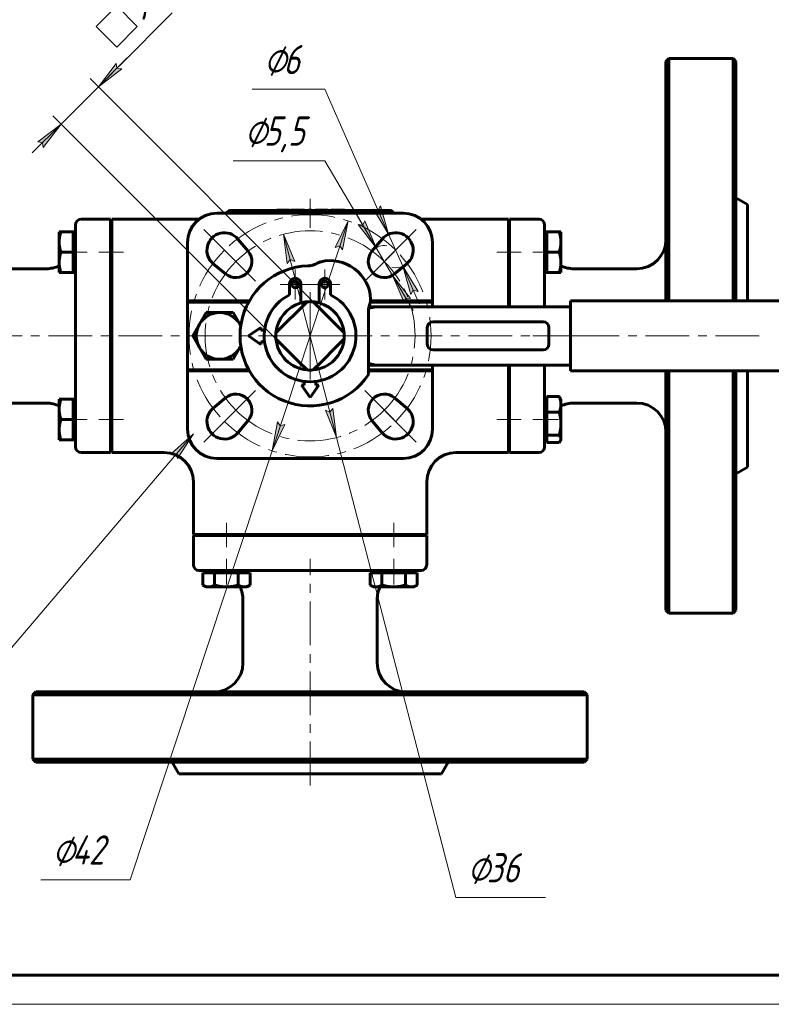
# Model space of a CAD drawing. Header units: millimetres. Extents: x 0 to 605, y 0 to 420.
# Tile 2 of 5: x 106 to 235, y 0 to 169. Entities that reach past the tile are written whole.
import ezdxf

# ---------------------------------------------------------------- set-up
doc = ezdxf.new("R2010")
doc.units = ezdxf.units.MM
for name, pattern in [('K5LT_AXLED', [12, 7.5, -1.5, 1.5, -1.5]), ('K5LT_BASIC', [0]), ('K5LT_THIN', [0])]:
    doc.linetypes.add(name, pattern=pattern)
doc.layers.add('Системный слой', color=7, linetype='Continuous')
doc.layers.add('Системный слой (1)', color=7, linetype='Continuous', true_color=0x6c6c6c)
doc.styles.add('KDIMTEXTSTYLE', font='txt', dxfattribs={"width": 0.96, "oblique": 15, "height": 5})
doc.styles.add('KTEXTSTYLE', font='txt', dxfattribs={"width": 0.96, "height": 5})
doc.dimstyles.new('KDIMSTYLE (1.00)', dxfattribs={"dimtxt": 5, "dimasz": 1, "dimexe": 2, "dimexo": 0, "dimgap": 1, "dimtad": 1, "dimtxsty": 'KDIMTEXTSTYLE', "dimsah": 1, "dimcen": 0, "dimdle": 1, "dimadec": 0, "dimazin": 0, "dimtfac": 0.667, "dimtmove": 0, "dimatfit": 3, "dimfxl": 1, "dimtvp": 1, "dimtolj": 1, "dimtzin": 0, "dimarcsym": 0})

# ---------------------------------------------------------------- blocks, each defined once
blk = doc.blocks.new('U20')
at = {"layer": 'Системный слой (1)', "color": 143, "linetype": 'K5LT_BASIC', "lineweight": 60, "true_color": 0x33acca}
for p, q in [((196.13, 119.51), (196.13, 129.51)), ((196.13, 99.51), (196.13, 109.51))]:
    blk.add_line(p, q, dxfattribs=at)
blk = doc.blocks.new('U21')
at = {"layer": 'Системный слой (1)', "color": 143, "linetype": 'K5LT_BASIC', "lineweight": 60, "true_color": 0x33acca}
for p, q in [((176.93, 120.51), (176.93, 120.31)), ((176.93, 108.71), (176.93, 108.51))]:
    blk.add_line(p, q, dxfattribs=at)
blk = doc.blocks.new('U22')
at = {"layer": 'Системный слой (1)', "color": 143, "linetype": 'K5LT_BASIC', "lineweight": 60, "true_color": 0x33acca}
for p, q in [((217.43, 120.51), (217.43, 162.01)), ((217.43, 67.01), (217.43, 108.51))]:
    blk.add_line(p, q, dxfattribs=at)
blk = doc.blocks.new('U23')
at = {"layer": 'Системный слой (1)', "color": 143, "linetype": 'K5LT_BASIC', "lineweight": 60, "true_color": 0x33acca}
for p, q in [((216.93, 161.51), (216.93, 120.51)), ((216.93, 108.51), (216.93, 67.51))]:
    blk.add_line(p, q, dxfattribs=at)
blk = doc.blocks.new('U24')
at = {"layer": 'Системный слой (1)', "color": 143, "linetype": 'K5LT_BASIC', "lineweight": 60, "true_color": 0x33acca}
for p, q in [((189.93, 129.51), (189.93, 119.51)), ((189.93, 109.51), (189.93, 99.51))]:
    blk.add_line(p, q, dxfattribs=at)
blk = doc.blocks.new('U25')
at = {"layer": 'Системный слой (1)', "color": 143, "linetype": 'K5LT_BASIC', "lineweight": 60, "true_color": 0x33acca}
for p, q in [((228.43, 162.01), (228.43, 120.51)), ((228.43, 108.51), (228.43, 67.01))]:
    blk.add_line(p, q, dxfattribs=at)
blk = doc.blocks.new('U26')
at = {"layer": 'Системный слой (1)', "color": 143, "linetype": 'K5LT_BASIC', "lineweight": 60, "true_color": 0x33acca}
for p, q in [((228.93, 120.51), (228.93, 161.51)), ((228.93, 67.51), (228.93, 108.51))]:
    blk.add_line(p, q, dxfattribs=at)
blk = doc.blocks.new('U27')
at = {"layer": 'Системный слой (1)', "color": 143, "linetype": 'K5LT_BASIC', "lineweight": 60, "true_color": 0x33acca}
for p, q in [((134.93, 120.31), (134.93, 120.51)), ((134.93, 108.51), (134.93, 108.71))]:
    blk.add_line(p, q, dxfattribs=at)
blk = doc.blocks.new('U28')
at = {"layer": 'Системный слой (1)', "color": 143, "linetype": 'K5LT_BASIC', "lineweight": 60, "true_color": 0x33acca}
for p, q in [((190.13, 129.51), (190.13, 119.51)), ((190.13, 109.51), (190.13, 99.51))]:
    blk.add_line(p, q, dxfattribs=at)
blk = doc.blocks.new('U29')
at = {"layer": 'Системный слой (1)', "color": 143, "linetype": 'K5LT_BASIC', "lineweight": 60, "true_color": 0x33acca}
for p, q in [((176.93, 120.31), (176.93, 119.51)), ((176.93, 109.51), (176.93, 108.71))]:
    blk.add_line(p, q, dxfattribs=at)
blk = doc.blocks.new('U30')
at = {"layer": 'Системный слой (1)', "color": 143, "linetype": 'K5LT_BASIC', "lineweight": 60, "true_color": 0x33acca}
for p, q in [((230.93, 137.01), (230.93, 120.51)), ((230.93, 108.51), (230.93, 92.01))]:
    blk.add_line(p, q, dxfattribs=at)
blk = doc.blocks.new('U31')
at = {"layer": 'Системный слой (1)', "color": 143, "linetype": 'K5LT_BASIC', "lineweight": 60, "true_color": 0x33acca}
for p, q in [((198.62, 96.21), (198.7, 96.31)), ((198.7, 96.31), (198.77, 96.4)), ((198.77, 96.4), (198.82, 96.49)), ((198.82, 96.49), (198.88, 96.61)), ((198.88, 96.61), (198.92, 96.73)), ((198.92, 96.73), (198.93, 96.85))]:
    blk.add_line(p, q, dxfattribs=at)
blk = doc.blocks.new('U32')
at = {"layer": 'Системный слой (1)', "color": 143, "linetype": 'K5LT_BASIC', "lineweight": 60, "true_color": 0x33acca}
for start, end in [(25.1441, 30), (330, 334.8559)]:
    blk.add_arc((140.43, 114.51), 4, start, end, dxfattribs=at)
blk = doc.blocks.new('U33')
at = {"layer": 'Системный слой (1)', "color": 30, "linetype": 'K5LT_AXLED', "lineweight": 18, "true_color": 0xff8000}
for q in [(153.39, 125.86), (150.83, 123.3), (155.95, 123.3), (153.39, 120.74)]:
    blk.add_line((153.39, 123.3), q, dxfattribs=at)
blk = doc.blocks.new('U34')
at = {"layer": 'Системный слой (1)', "color": 30, "linetype": 'K5LT_AXLED', "lineweight": 18, "true_color": 0xff8000}
for q in [(155.93, 122.37), (148.07, 114.51), (163.79, 114.51), (155.93, 106.64)]:
    blk.add_line((155.93, 114.51), q, dxfattribs=at)
blk = doc.blocks.new('U35')
at = {"layer": 'Системный слой (1)', "color": 30, "linetype": 'K5LT_AXLED', "lineweight": 18, "true_color": 0xff8000}
for q in [(158.48, 125.86), (155.92, 123.3), (161.04, 123.3), (158.48, 120.74)]:
    blk.add_line((158.48, 123.3), q, dxfattribs=at)
blk = doc.blocks.new('U36')
at = {"layer": 'Системный слой (1)', "color": 30, "linetype": 'K5LT_AXLED', "lineweight": 18, "true_color": 0xff8000}
for p, q in [((141.26, 129.18), (137.72, 132.71)), ((170.6, 129.18), (174.14, 132.71)), ((144.79, 125.64), (141.26, 129.18)), ((167.07, 125.64), (170.6, 129.18)), ((144.79, 103.37), (141.26, 99.83)), ((167.07, 103.37), (170.6, 99.83)), ((141.26, 99.83), (137.72, 96.3)), ((170.6, 99.83), (174.14, 96.3))]:
    blk.add_line(p, q, dxfattribs=at)
for start, end in [(45, 135), (135, 225), (315, 45), (225, 315)]:
    blk.add_arc((155.93, 114.51), 20.75, start, end, dxfattribs=at)
blk = doc.blocks.new('U37')
at = {"layer": 'Системный слой (1)', "color": 30, "linetype": 'K5LT_AXLED', "lineweight": 18, "true_color": 0xff8000}
for p, q in [((143.2, 127.23), (139.84, 130.59)), ((168.66, 127.23), (172.02, 130.59)), ((146.56, 123.87), (143.2, 127.23)), ((165.3, 123.87), (168.66, 127.23)), ((146.56, 105.14), (143.2, 101.78)), ((165.3, 105.14), (168.66, 101.78)), ((143.2, 101.78), (139.84, 98.42)), ((168.66, 101.78), (172.02, 98.42))]:
    blk.add_line(p, q, dxfattribs=at)
for start, end in [(45, 135), (135, 225), (315, 45), (225, 315)]:
    blk.add_arc((155.93, 114.51), 18, start, end, dxfattribs=at)
blk = doc.blocks.new('D9')
at = {"layer": 'Системный слой (1)'}
for points in [[(119.64, 157.16), (123.64, 160.23), (122.82, 160.34), (122.71, 161.16)], [(110.2, 146.8), (113.27, 150.8), (109.27, 147.73), (110.09, 147.62)]]:
    blk.add_hatch(color=7, dxfattribs=at).paths.add_polyline_path(points)
at = {"layer": 'Системный слой (1)', "color": 7, "linetype": 'K5LT_THIN', "lineweight": 18, "true_color": 0xffffff}
for p, q in [((122.71, 161.16), (119.64, 157.16)), ((119.64, 157.16), (123.17, 160.7)), ((122.82, 160.34), (122.71, 161.16)), ((123.64, 160.23), (122.82, 160.34)), ((159.11, 117.69), (118.22, 158.58)), ((119.64, 157.16), (123.64, 160.23)), ((113.27, 150.8), (119.64, 157.16)), ((151.44, 112.63), (111.86, 152.21)), ((113.27, 150.8), (108.32, 145.85)), ((113.27, 150.8), (109.27, 147.73)), ((110.2, 146.8), (113.27, 150.8)), ((109.27, 147.73), (110.09, 147.62)), ((110.09, 147.62), (110.2, 146.8))]:
    blk.add_line(p, q, dxfattribs=at)
blk.add_wipeout([(123.91, 162.85), (118.69, 168.07), (124.72, 174.1), (129.94, 168.88)]).dxf.layer = 'Системный слой (1)'
for p, q in [((119.25, 167.5), (122.79, 171.04)), ((122.79, 171.04), (126.32, 167.5)), ((123.2, 160.73), (132.31, 169.84)), ((122.79, 163.97), (119.25, 167.5)), ((126.32, 167.5), (122.79, 163.97)), ((119.64, 157.16), (124.59, 162.11))]:
    blk.add_line(p, q, dxfattribs=at)
at = {"layer": 'Системный слой (1)', "color": 7, "insert": (123.29, 171.55), "char_height": 5, "attachment_point": 1, "rotation": 45, "style": 'KTEXTSTYLE'}
blk.add_mtext('\\fArial|b0|c204|p34;\\H5.0;\\W1.000;\\Q15;\\fGOST Type AU|b0|i0|c204|p34;\\Q15;\\W0.960;9', dxfattribs=at)
blk = doc.blocks.new('KDIMARROW_01')
at = {"layer": 'Системный слой'}
blk.add_hatch(color=0, dxfattribs=at).paths.add_polyline_path([(-5, -0.66), (0, 0), (-5, 0.66), (-4.5, 0)])
at = {"layer": 'Системный слой', "color": 0, "linetype": 'K5LT_THIN', "lineweight": 18}
for p, q in [((-4.5, 0), (-5, 0.66)), ((-5, 0.66), (0, 0)), ((0, 0), (-5, -0.66)), ((-5, -0.66), (-4.5, 0))]:
    blk.add_line(p, q, dxfattribs=at)
at = {"layer": 'Системный слой (1)', "color": 0, "linetype": 'K5LT_THIN', "lineweight": 18}
blk.add_line((155.93, 114.51), (154.93, 114.51), dxfattribs=at)
blk = doc.blocks.new('D10')
at = {"layer": 'Системный слой (1)'}
for points in [[(167.26, 129.6), (165.29, 134.24), (164.97, 133.48), (164.15, 133.58)], [(173.16, 120.89), (170.05, 124.86), (172.03, 120.22), (172.34, 120.99)]]:
    blk.add_hatch(color=7, dxfattribs=at).paths.add_polyline_path(points)
at = {"layer": 'Системный слой (1)', "color": 7, "linetype": 'K5LT_THIN', "lineweight": 18, "true_color": 0xffffff}
for p, q in [((158.47, 144.51), (142.73, 144.51)), ((167.26, 129.6), (158.47, 144.51)), ((167.26, 129.6), (163.71, 135.63)), ((164.97, 133.48), (164.15, 133.58)), ((164.15, 133.58), (167.26, 129.6)), ((165.29, 134.24), (164.97, 133.48)), ((167.26, 129.6), (165.29, 134.24)), ((170.05, 124.86), (167.26, 129.6)), ((170.05, 124.86), (172.03, 120.22)), ((173.16, 120.89), (170.05, 124.86)), ((170.05, 124.86), (173.61, 118.83)), ((172.03, 120.22), (172.34, 120.99)), ((172.34, 120.99), (173.16, 120.89))]:
    blk.add_line(p, q, dxfattribs=at)
blk.add_arc((168.66, 127.23), 2.75, 80.5563, 140.2159, dxfattribs=at)
blk.add_wipeout([(144.73, 145.51), (144.73, 152.89), (156, 152.89), (156, 145.51)]).dxf.layer = 'Системный слой (1)'
at = {"layer": 'Системный слой (1)', "color": 7, "char_height": 5, "attachment_point": 1, "style": 'KTEXTSTYLE'}
for s, insert in [('\\fArial|b0|c204|p34;\\H5.0;\\W1.000;\\Q15;\\fGOST Type AU|b0|i0|c204|p34;\\Q15;\\W0.960;⌀', (144.73, 152.1)), ('\\fArial|b0|c204|p34;\\H5.0;\\W1.000;\\Q15;\\fGOST Type AU|b0|i0|c204|p34;\\Q15;\\W0.960;5,5', (148.03, 152.1))]:
    blk.add_mtext(s, dxfattribs=dict(at, insert=insert))
blk = doc.blocks.new('D11')
at = {"layer": 'Системный слой (1)'}
for points in [[(169.39, 131.92), (167.98, 136.77), (167.58, 136.04), (166.78, 136.24)], [(174.43, 122.12), (171.81, 126.43), (173.22, 121.59), (173.62, 122.31)]]:
    blk.add_hatch(color=7, dxfattribs=at).paths.add_polyline_path(points)
at = {"layer": 'Системный слой (1)', "color": 7, "linetype": 'K5LT_THIN', "lineweight": 18, "true_color": 0xffffff}
for p, q in [((158.47, 156.75), (146.03, 156.75)), ((169.39, 131.92), (158.47, 156.75)), ((169.39, 131.92), (166.57, 138.33)), ((167.98, 136.77), (167.58, 136.04)), ((169.39, 131.92), (167.98, 136.77)), ((167.58, 136.04), (166.78, 136.24)), ((166.78, 136.24), (169.39, 131.92)), ((171.81, 126.43), (169.39, 131.92)), ((171.81, 126.43), (173.22, 121.59)), ((174.43, 122.12), (171.81, 126.43)), ((171.81, 126.43), (174.63, 120.02)), ((173.22, 121.59), (173.62, 122.31)), ((173.62, 122.31), (174.43, 122.12))]:
    blk.add_line(p, q, dxfattribs=at)
blk.add_arc((170.6, 129.18), 3, 256.8776, 309.7841, dxfattribs=at)
blk.add_arc((170.6, 129.18), 3, 256.8776, 309.7841, dxfattribs=at)
blk.add_wipeout([(148.03, 157.75), (148.03, 165.14), (156.13, 165.14), (156.13, 157.75)]).dxf.layer = 'Системный слой (1)'
at = {"layer": 'Системный слой (1)', "color": 7, "char_height": 5, "attachment_point": 1, "style": 'KTEXTSTYLE'}
for s, insert in [('\\fArial|b0|c204|p34;\\H5.0;\\W1.000;\\Q15;\\fGOST Type AU|b0|i0|c204|p34;\\Q15;\\W0.960;⌀', (148.03, 164.34)), ('\\fArial|b0|c204|p34;\\H5.0;\\W1.000;\\Q15;\\fGOST Type AU|b0|i0|c204|p34;\\Q15;\\W0.960;6', (151.34, 164.34))]:
    blk.add_mtext(s, dxfattribs=dict(at, insert=insert))
blk = doc.blocks.new('D12')
at = {"layer": 'Системный слой (1)'}
for points in [[(161.5, 129.25), (162.45, 134.21), (160.25, 129.67), (161.03, 129.93)], [(149.41, 94.81), (151.61, 99.35), (150.83, 99.08), (150.36, 99.76)]]:
    blk.add_hatch(color=7, dxfattribs=at).paths.add_polyline_path(points)
at = {"layer": 'Системный слой (1)', "color": 7, "linetype": 'K5LT_THIN', "lineweight": 18, "true_color": 0xffffff}
for p, q in [((162.45, 134.21), (149.41, 94.81)), ((160.25, 129.67), (162.45, 134.21)), ((162.45, 134.21), (161.5, 129.25)), ((161.03, 129.93), (160.25, 129.67)), ((161.5, 129.25), (161.03, 129.93)), ((149.41, 94.81), (150.36, 99.76)), ((150.36, 99.76), (150.83, 99.08)), ((151.61, 99.35), (149.41, 94.81)), ((150.83, 99.08), (151.61, 99.35)), ((149.41, 94.81), (125.12, 21.35)), ((125.12, 21.35), (109.77, 21.35))]:
    blk.add_line(p, q, dxfattribs=at)
blk.add_wipeout([(111.77, 22.35), (111.77, 29.74), (122.66, 29.74), (122.66, 22.35)]).dxf.layer = 'Системный слой (1)'
at = {"layer": 'Системный слой (1)', "color": 7, "char_height": 5, "attachment_point": 1, "style": 'KTEXTSTYLE'}
for s, insert in [('\\fArial|b0|c204|p34;\\H5.0;\\W1.000;\\Q15;\\fGOST Type AU|b0|i0|c204|p34;\\Q15;\\W0.960;⌀', (111.77, 28.94)), ('\\fArial|b0|c204|p34;\\H5.0;\\W1.000;\\Q15;\\fGOST Type AU|b0|i0|c204|p34;\\Q15;\\W0.960;42', (115.08, 28.94))]:
    blk.add_mtext(s, dxfattribs=dict(at, insert=insert))
blk = doc.blocks.new('D13')
at = {"layer": 'Системный слой (1)'}
for points in [[(153.3, 127.25), (151.4, 131.93), (152.02, 126.92), (152.53, 127.57)], [(160.46, 97.08), (159.84, 102.09), (159.32, 101.44), (158.56, 101.76)]]:
    blk.add_hatch(color=7, dxfattribs=at).paths.add_polyline_path(points)
at = {"layer": 'Системный слой (1)', "color": 7, "linetype": 'K5LT_THIN', "lineweight": 18, "true_color": 0xffffff}
for p, q in [((151.4, 131.93), (153.3, 127.25)), ((152.02, 126.92), (151.4, 131.93)), ((151.4, 131.93), (160.46, 97.08)), ((152.53, 127.57), (152.02, 126.92)), ((153.3, 127.25), (152.53, 127.57)), ((160.46, 97.08), (158.56, 101.76)), ((158.56, 101.76), (159.32, 101.44)), ((159.32, 101.44), (159.84, 102.09)), ((159.84, 102.09), (160.46, 97.08)), ((160.46, 97.08), (180.93, 18.3)), ((180.93, 18.3), (196.27, 18.3))]:
    blk.add_line(p, q, dxfattribs=at)
blk.add_wipeout([(182.93, 19.3), (182.93, 26.69), (193.82, 26.69), (193.82, 19.3)]).dxf.layer = 'Системный слой (1)'
at = {"layer": 'Системный слой (1)', "color": 7, "char_height": 5, "attachment_point": 1, "style": 'KTEXTSTYLE'}
for s, insert in [('\\fArial|b0|c204|p34;\\H5.0;\\W1.000;\\Q15;\\fGOST Type AU|b0|i0|c204|p34;\\Q15;\\W0.960;⌀', (182.93, 25.89)), ('\\fArial|b0|c204|p34;\\H5.0;\\W1.000;\\Q15;\\fGOST Type AU|b0|i0|c204|p34;\\Q15;\\W0.960;36', (186.24, 25.89))]:
    blk.add_mtext(s, dxfattribs=dict(at, insert=insert))
blk = doc.blocks.new('U38')
at = {"layer": 'Системный слой (1)'}
blk.add_hatch(color=7, dxfattribs=at).paths.add_polyline_path([(133.19, 93.48), (135.93, 97.71), (132.19, 94.33), (133.01, 94.29)])
at = {"layer": 'Системный слой (1)', "color": 7, "linetype": 'K5LT_THIN', "lineweight": 18, "true_color": 0xffffff}
for p, q in [((90.6, 44.49), (135.93, 97.71)), ((132.19, 94.33), (135.93, 97.71)), ((135.93, 97.71), (133.19, 93.48)), ((133.01, 94.29), (132.19, 94.33)), ((133.19, 93.48), (133.01, 94.29)), ((90.6, 44.49), (40.99, 44.49))]:
    blk.add_line(p, q, dxfattribs=at)
at = {"layer": 'Системный слой (1)', "color": 7, "insert": (42.99, 52.08), "char_height": 5, "attachment_point": 1, "style": 'KTEXTSTYLE'}
blk.add_mtext('\\fArial|b0|c204|p34;\\H5.0;\\W1.000;\\Q15;\\fGOST Type AU|b0|i0|c204|p34;\\Q15;\\W0.960;ISO 5211 F03/F04', dxfattribs=at)
blk = doc.blocks.new('U39')
at = {"color": 143, "linetype": 'K5LT_BASIC', "lineweight": 60, "true_color": 0x33acca}
blk.add_line((589, 5), (20, 5), dxfattribs=at)
at = {"color": 7, "linetype": 'K5LT_THIN', "lineweight": 18, "true_color": 0xffffff}
blk.add_line((594, 0), (0, 0), dxfattribs=at)

msp = doc.modelspace()

# ---------------------------------------------------------------- linework, layer by layer
at = {"layer": 'Системный слой (1)', "color": 143, "linetype": 'K5LT_BASIC', "lineweight": 60, "true_color": 0x33acca}
for p, q in [((216.929, 161.505), (217.429, 162.005)), ((217.429, 162.005), (228.429, 162.005)), ((228.929, 161.505), (228.429, 162.005)), ((230.929, 137.005), (228.929, 138.16)), ((171.929, 135.505), (139.929, 135.505)), ((169.429, 136.005), (142.429, 136.005)), ((150.207, 136.015), (150.207, 136.005)), ((150.207, 136.015), (150.612, 136.015)), ((150.612, 136.015), (150.743, 136.015)), ((150.612, 136.015), (150.612, 136.005)), ((150.743, 136.015), (151.311, 136.015)), ((151.311, 136.015), (151.877, 136.015)), ((151.877, 136.015), (152.008, 136.015)), ((152.008, 136.015), (152.413, 136.015)), ((152.008, 136.015), (152.008, 136.005)), ((152.413, 136.015), (152.413, 136.005)), ((152.618, 136.015), (152.618, 136.005)), ((152.618, 136.015), (153.07, 136.015)), ((153.07, 136.015), (153.07, 136.005)), ((153.07, 136.015), (153.416, 136.015)), ((153.416, 136.015), (154.191, 136.015)), ((154.191, 136.015), (154.977, 136.015)), ((154.977, 136.015), (154.977, 136.005)), ((155.678, 136.015), (155.678, 136.005)), ((155.678, 136.015), (156.167, 136.015)), ((156.167, 136.015), (156.167, 136.005)), ((156.864, 136.015), (157.242, 136.015)), ((156.864, 136.015), (156.864, 136.005)), ((157.242, 136.015), (158.469, 136.015)), ((157.242, 136.015), (157.242, 136.005)), ((158.469, 136.015), (158.469, 136.005)), ((158.469, 136.015), (159.045, 136.015)), ((159.045, 136.015), (159.045, 136.005)), ((159.485, 136.015), (160.102, 136.015)), ((159.485, 136.015), (159.485, 136.005)), ((160.102, 136.015), (160.102, 136.005)), ((160.102, 136.015), (161.194, 136.015)), ((161.194, 136.015), (161.888, 136.015)), ((161.888, 136.015), (161.888, 136.005)), ((115.729, 133.505), (115.729, 129.505)), ((121.729, 134.505), (116.729, 134.505)), ((121.729, 129.505), (121.729, 134.505)), ((136.929, 134.505), (121.929, 134.505)), ((121.929, 134.505), (121.929, 129.505)), ((189.929, 134.505), (174.929, 134.505)), ((189.929, 129.505), (189.929, 134.505)), ((195.129, 134.505), (190.129, 134.505)), ((190.129, 134.505), (190.129, 129.505)), ((196.129, 129.505), (196.129, 133.505)), ((112.929, 130.589), (112.929, 132.339)), ((112.929, 132.339), (113.242, 132.339)), ((115.329, 132.339), (113.242, 132.339)), ((115.329, 132.339), (115.729, 132.339)), ((115.329, 132.339), (115.329, 130.589)), ((196.529, 132.339), (196.129, 132.339)), ((196.529, 132.339), (198.617, 132.339)), ((196.529, 130.589), (196.529, 132.339)), ((198.617, 132.339), (198.929, 132.339)), ((198.929, 132.339), (198.929, 130.589)), ((112.929, 127.089), (112.929, 130.589)), ((115.329, 130.589), (115.329, 128.839)), ((121.729, 130.839), (121.929, 130.839)), ((134.929, 130.505), (134.929, 120.505)), ((143.562, 131.098), (145.314, 128.993)), ((166.544, 128.993), (168.296, 131.098)), ((176.929, 120.505), (176.929, 130.505)), ((190.129, 130.839), (189.929, 130.839)), ((196.529, 128.839), (196.529, 130.589)), ((198.929, 130.589), (198.929, 127.089)), ((115.329, 128.839), (113.242, 128.839)), ((115.329, 128.839), (115.329, 127.089)), ((115.729, 129.505), (115.729, 99.505)), ((121.729, 99.505), (121.729, 129.505)), ((121.929, 99.505), (121.929, 129.505)), ((196.529, 127.089), (196.529, 128.839)), ((196.529, 128.839), (198.617, 128.839)), ((112.929, 125.339), (112.929, 127.089)), ((115.329, 127.089), (115.329, 125.339)), ((121.729, 126.839), (121.929, 126.839)), ((141.441, 125.12), (139.337, 126.873)), ((172.521, 126.873), (170.417, 125.12)), ((190.129, 126.839), (189.929, 126.839)), ((196.529, 125.339), (196.529, 127.089)), ((198.929, 127.089), (198.929, 125.339)), ((110.729, 126.005), (99.929, 126.005)), ((113.242, 125.339), (112.929, 125.339)), ((115.329, 125.339), (113.242, 125.339)), ((115.329, 125.339), (115.729, 125.339)), ((196.529, 125.339), (196.129, 125.339)), ((196.529, 125.339), (198.617, 125.339)), ((198.929, 125.339), (198.617, 125.339)), ((201.129, 126.005), (211.929, 126.005)), ((152.429, 123.469), (152.429, 121.548)), ((153.445, 124.369), (153.329, 124.369)), ((154.345, 120.151), (154.345, 123.469)), ((157.513, 123.469), (157.513, 120.151)), ((158.529, 124.369), (158.413, 124.369)), ((159.429, 121.548), (159.429, 123.469)), ((134.929, 120.505), (135.929, 120.505)), ((134.929, 108.705), (134.929, 120.305)), ((145.424, 120.305), (134.929, 120.305)), ((135.929, 120.505), (145.537, 120.505)), ((155.406, 120.346), (154.052, 118.993)), ((157.806, 118.993), (156.452, 120.346)), ((176.929, 120.305), (166.255, 120.305)), ((166.286, 120.505), (175.929, 120.505)), ((175.929, 120.505), (176.929, 120.505)), ((209.034, 120.505), (200.57, 120.505)), ((200.57, 120.505), (200.57, 119.505)), ((210.034, 120.505), (209.034, 120.505)), ((302.929, 120.505), (210.034, 120.505)), ((136.965, 116.505), (138.12, 118.505)), ((138.12, 118.505), (140.429, 118.505)), ((140.429, 118.505), (142.738, 118.505)), ((142.738, 118.505), (143.893, 116.505)), ((154.052, 118.993), (151.442, 116.382)), ((160.416, 116.382), (157.806, 118.993)), ((165.929, 107.872), (165.929, 118.717)), ((165.978, 119.273), (167.259, 119.505)), ((166.176, 119.505), (167.259, 119.505)), ((200.57, 119.505), (167.259, 119.505)), ((200.57, 109.505), (200.57, 119.505)), ((135.81, 114.505), (136.965, 116.505)), ((143.893, 116.505), (144.053, 116.228)), ((177.013, 116.922), (195.882, 116.922)), ((147.471, 115.967), (145.363, 114.505)), ((147.471, 115.505), (147.471, 115.967)), ((148.129, 115.505), (147.471, 115.505)), ((151.442, 116.382), (150.089, 115.029)), ((161.77, 115.029), (160.416, 116.382)), ((176.013, 113.089), (176.013, 115.922)), ((196.882, 115.922), (196.882, 113.089)), ((136.965, 112.505), (135.81, 114.505)), ((145.363, 114.505), (147.471, 113.016)), ((147.471, 113.016), (147.471, 113.505)), ((147.471, 113.505), (148.129, 113.505)), ((150.089, 113.982), (151.442, 112.629)), ((160.416, 112.629), (161.77, 113.982)), ((138.12, 110.505), (136.965, 112.505)), ((143.893, 112.505), (142.738, 110.505)), ((144.053, 112.783), (143.893, 112.505)), ((151.442, 112.629), (154.052, 110.018)), ((157.806, 110.018), (160.416, 112.629)), ((195.882, 112.089), (177.013, 112.089)), ((140.429, 110.505), (138.12, 110.505)), ((142.738, 110.505), (140.429, 110.505)), ((154.052, 110.018), (155.406, 108.665)), ((156.452, 108.665), (157.806, 110.018)), ((167.259, 109.505), (165.929, 109.759)), ((134.929, 108.705), (145.424, 108.705)), ((135.929, 108.505), (134.929, 108.505)), ((134.929, 108.505), (134.929, 98.505)), ((145.537, 108.505), (135.929, 108.505)), ((165.929, 108.705), (176.929, 108.705)), ((175.929, 108.505), (165.929, 108.505)), ((166.176, 109.505), (167.259, 109.505)), ((167.259, 109.505), (200.57, 109.505)), ((176.929, 108.505), (175.929, 108.505)), ((176.929, 98.505), (176.929, 108.505)), ((200.57, 109.505), (200.57, 108.505)), ((200.57, 108.505), (209.034, 108.505)), ((209.034, 108.505), (210.034, 108.505)), ((210.034, 108.505), (302.929, 108.505)), ((154.929, 106.705), (154.929, 106.047)), ((156.929, 106.047), (156.929, 106.705)), ((154.929, 106.047), (154.468, 106.047)), ((154.468, 106.047), (155.929, 103.939)), ((155.929, 103.939), (157.418, 106.047)), ((157.418, 106.047), (156.929, 106.047)), ((110.729, 103.005), (99.929, 103.005)), ((112.929, 103.672), (113.242, 103.672)), ((112.929, 101.922), (112.929, 103.672)), ((115.329, 103.672), (113.242, 103.672)), ((115.329, 103.672), (115.729, 103.672)), ((115.329, 103.672), (115.329, 101.922)), ((139.337, 102.138), (141.441, 103.891)), ((170.417, 103.891), (172.521, 102.138)), ((196.529, 103.672), (196.129, 103.672)), ((196.529, 102.786), (196.529, 104.13)), ((196.529, 104.13), (198.617, 104.13)), ((198.929, 103.672), (198.821, 103.859)), ((198.929, 103.672), (198.929, 102.786)), ((201.129, 103.005), (211.929, 103.005)), ((112.929, 98.422), (112.929, 101.922)), ((115.329, 101.922), (115.329, 100.172)), ((121.729, 102.172), (121.929, 102.172)), ((190.129, 102.172), (189.929, 102.172)), ((196.529, 101.442), (196.529, 102.786)), ((196.529, 101.442), (198.617, 101.442)), ((196.529, 99.463), (196.529, 101.442)), ((198.929, 102.786), (198.929, 99.463)), ((115.329, 100.172), (113.242, 100.172)), ((115.329, 100.172), (115.329, 98.422)), ((145.314, 100.018), (143.562, 97.913)), ((168.296, 97.913), (166.544, 100.018)), ((112.929, 96.672), (112.929, 98.422)), ((115.329, 98.422), (115.329, 96.672)), ((115.729, 99.505), (115.729, 95.505)), ((121.729, 94.505), (121.729, 99.505)), ((121.729, 98.172), (121.929, 98.172)), ((121.929, 99.505), (121.929, 94.505)), ((189.929, 94.505), (189.929, 99.505)), ((190.129, 98.172), (189.929, 98.172)), ((190.129, 99.505), (190.129, 94.505)), ((196.129, 95.505), (196.129, 99.505)), ((196.529, 97.484), (196.529, 99.463)), ((198.929, 99.463), (198.929, 96.849)), ((113.242, 96.672), (112.929, 96.672)), ((115.329, 96.672), (113.242, 96.672)), ((115.329, 96.672), (115.729, 96.672)), ((196.529, 96.672), (196.129, 96.672)), ((196.529, 96.849), (196.529, 97.484)), ((196.529, 97.484), (198.617, 97.484)), ((196.529, 96.214), (196.529, 96.849)), ((196.529, 96.214), (198.617, 96.214)), ((198.929, 96.672), (198.821, 96.485)), ((198.929, 96.849), (198.929, 96.672)), ((116.729, 94.505), (121.729, 94.505)), ((121.929, 94.505), (130.929, 94.505)), ((180.929, 94.505), (189.929, 94.505)), ((190.129, 94.505), (195.129, 94.505)), ((139.929, 93.505), (171.929, 93.505)), ((230.929, 92.005), (228.929, 90.851)), ((135.929, 89.505), (135.929, 80.505)), ((175.929, 80.505), (175.929, 89.505)), ((135.929, 80.505), (140.929, 80.505)), ((135.929, 80.305), (135.929, 75.305)), ((140.929, 80.305), (135.929, 80.305)), ((139.596, 80.305), (139.596, 80.505)), ((170.929, 80.505), (140.929, 80.505)), ((170.929, 80.305), (140.929, 80.305)), ((143.596, 80.305), (143.596, 80.505)), ((168.262, 80.305), (168.262, 80.505)), ((170.929, 80.505), (175.929, 80.505)), ((175.929, 80.305), (170.929, 80.305)), ((172.262, 80.305), (172.262, 80.505)), ((175.929, 75.305), (175.929, 80.305)), ((136.929, 74.305), (140.929, 74.305)), ((138.096, 73.905), (138.096, 74.305)), ((140.929, 74.305), (170.929, 74.305)), ((145.096, 73.905), (145.096, 74.305)), ((166.762, 73.905), (166.762, 74.305)), ((170.929, 74.305), (174.929, 74.305)), ((173.762, 73.905), (173.762, 74.305)), ((137.554, 73.905), (137.554, 71.818)), ((137.554, 73.905), (138.565, 73.905)), ((138.565, 73.905), (139.575, 73.905)), ((139.575, 73.905), (139.575, 71.818)), ((139.575, 73.905), (141.596, 73.905)), ((141.596, 73.905), (143.616, 73.905)), ((143.616, 73.905), (144.627, 73.905)), ((143.616, 73.905), (143.616, 71.818)), ((144.627, 73.905), (145.637, 73.905)), ((145.637, 73.905), (145.637, 71.818)), ((166.221, 73.905), (166.221, 71.818)), ((166.221, 73.905), (167.231, 73.905)), ((167.231, 73.905), (168.242, 73.905)), ((168.242, 73.905), (168.242, 71.818)), ((168.242, 73.905), (170.262, 73.905)), ((170.262, 73.905), (172.283, 73.905)), ((172.283, 73.905), (173.294, 73.905)), ((172.283, 73.905), (172.283, 71.818)), ((173.294, 73.905), (174.304, 73.905)), ((174.304, 73.905), (174.304, 71.818)), ((138.096, 71.505), (137.554, 71.818)), ((138.565, 71.505), (138.096, 71.505)), ((141.596, 71.505), (138.565, 71.505)), ((144.627, 71.505), (141.596, 71.505)), ((145.096, 71.505), (144.627, 71.505)), ((145.096, 71.505), (145.637, 71.818)), ((166.762, 71.505), (166.221, 71.818)), ((167.231, 71.505), (166.762, 71.505)), ((170.262, 71.505), (167.231, 71.505)), ((173.294, 71.505), (170.262, 71.505)), ((173.762, 71.505), (173.294, 71.505)), ((173.762, 71.505), (174.304, 71.818)), ((144.429, 69.305), (144.429, 58.505)), ((167.429, 69.305), (167.429, 58.505)), ((216.929, 67.505), (217.429, 67.005)), ((228.929, 67.505), (228.429, 67.005)), ((217.429, 67.005), (228.429, 67.005)), ((108.929, 53.505), (108.429, 53.005)), ((108.429, 53.005), (203.429, 53.005)), ((108.429, 53.005), (108.429, 42.005)), ((202.929, 53.505), (108.929, 53.505)), ((202.929, 53.505), (203.429, 53.005)), ((203.429, 53.005), (203.429, 42.005)), ((203.429, 42.005), (108.429, 42.005)), ((108.929, 41.505), (108.429, 42.005)), ((108.929, 41.505), (202.929, 41.505)), ((133.429, 39.505), (132.274, 41.505)), ((178.429, 39.505), (179.584, 41.505)), ((202.929, 41.505), (203.429, 42.005)), ((178.429, 39.505), (133.429, 39.505))]:
    msp.add_line(p, q, dxfattribs=at)
at = {"layer": 'Системный слой (1)', "color": 30, "linetype": 'K5LT_AXLED', "lineweight": 18, "true_color": 0xff8000}
for p, q in [((155.929, 133.005), (155.929, 138.005)), ((117.729, 128.839), (113.329, 128.839)), ((123.929, 128.839), (119.729, 128.839)), ((192.129, 128.839), (187.929, 128.839)), ((198.529, 128.839), (194.129, 128.839)), ((202.57, 114.505), (78.929, 114.505)), ((232.929, 114.505), (194.129, 114.505)), ((117.729, 100.172), (113.329, 100.172)), ((123.929, 100.172), (119.729, 100.172)), ((192.129, 100.172), (187.929, 100.172)), ((198.529, 100.172), (194.129, 100.172)), ((141.596, 78.305), (141.596, 82.505)), ((170.262, 78.305), (170.262, 82.505)), ((141.596, 71.905), (141.596, 76.305)), ((155.929, 37.505), (155.929, 76.305)), ((170.262, 71.905), (170.262, 76.305))]:
    msp.add_line(p, q, dxfattribs=at)
at = {"layer": 'Системный слой (1)', "color": 143, "linetype": 'K5LT_BASIC', "lineweight": 60, "true_color": 0x33acca}
for centre, radius in [((153.387, 123.303), 0.56), ((158.48, 123.303), 0.559)]:
    msp.add_circle(centre, radius, dxfattribs=at)
for centre, radius, start, end in [((139.929, 130.505), 5, 90, 180), ((142.429, 135.005), 1, 90, 150), ((169.429, 135.005), 1, 30, 90), ((171.929, 130.505), 5, 0, 90), ((116.729, 133.505), 1, 90, 180), ((195.129, 133.505), 1, 0, 90), ((141.257, 129.178), 3, 39.78409, 230.21591), ((170.602, 129.178), 3, 309.78409, 140.21591), ((211.929, 131.005), 5, 270, 0), ((143.201, 127.233), 2.75, 230.21591, 39.78409), ((168.657, 127.233), 2.75, 140.21591, 309.78409), ((110.729, 131.005), 5, 270, 296.10261), ((201.129, 131.005), 5, 243.89739, 270), ((155.929, 114.505), 12, 91.7267, 326.44269), ((153.329, 123.469), 0.9, 90, 180), ((153.445, 123.469), 0.9, 0, 90), ((158.413, 123.469), 0.9, 90, 180), ((158.529, 123.469), 0.9, 0, 90), ((155.929, 114.505), 7.864, 116.42771, 63.57229), ((155.929, 114.505), 5.864, 105.67453, 174.87907), ((155.929, 114.505), 5.864, 95.12093, 105.67453), ((155.929, 114.505), 5.864, 84.87907, 95.12093), ((155.929, 114.505), 5.864, 74.32547, 84.87907), ((155.929, 114.505), 5.864, 5.12093, 74.32547), ((140.429, 114.505), 4, 90, 150), ((140.429, 114.505), 4, 30, 90), ((166.176, 122.505), 3, 267.17576, 270), ((140.429, 114.505), 4, 150, 210), ((177.013, 115.922), 1, 90, 180), ((195.882, 115.922), 1, 0, 90), ((155.929, 114.505), 5.864, 174.87907, 185.12093), ((155.929, 114.505), 5.864, 354.87907, 5.12093), ((155.929, 114.505), 5.864, 185.12093, 264.87907), ((155.929, 114.505), 5.864, 275.12093, 354.87907), ((177.013, 113.089), 1, 180, 270), ((195.882, 113.089), 1, 270, 0), ((140.429, 114.505), 4, 210, 270), ((140.429, 114.505), 4, 270, 330), ((155.929, 114.505), 5.864, 264.87907, 275.12093), ((166.176, 106.505), 3, 90, 94.72175), ((110.729, 98.005), 5, 63.89739, 90), ((143.201, 101.778), 2.75, 320.21591, 129.78409), ((168.657, 101.778), 2.75, 50.21591, 219.78409), ((201.129, 98.005), 5, 90, 116.10261), ((211.929, 98.005), 5, 0, 90), ((141.257, 99.833), 3, 129.78409, 320.21591), ((170.602, 99.833), 3, 219.78409, 50.21591), ((139.929, 98.505), 5, 180, 270), ((171.929, 98.505), 5, 270, 0), ((116.729, 95.505), 1, 180, 270), ((130.929, 89.505), 5, 0, 90), ((180.929, 89.505), 5, 90, 180), ((195.129, 95.505), 1, 270, 0), ((136.929, 75.305), 1, 180, 270), ((174.929, 75.305), 1, 270, 0), ((139.429, 69.305), 5, 0, 26.10261), ((172.429, 69.305), 5, 153.89739, 180), ((139.429, 58.505), 5, 270, 0), ((172.429, 58.505), 5, 180, 270)]:
    msp.add_arc(centre, radius, start, end, dxfattribs=at)
msp.add_ellipse((160.221, 121.571), major_axis=(5.092, -3.836), ratio=0.8660254, start_param=0.5850938, end_param=2.5564988, dxfattribs=at)
for points, weights in [([(113.242, 132.339), (112.929, 131.401), (112.929, 130.589)], [1, 1.0379548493, 1]), ([(198.929, 130.589), (198.929, 131.401), (198.617, 132.339)], [1, 1.0379548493, 1]), ([(112.929, 130.589), (112.929, 129.777), (113.242, 128.839)], [1, 1.0379548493, 1]), ([(198.617, 128.839), (198.929, 129.777), (198.929, 130.589)], [1, 1.0379548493, 1]), ([(113.242, 128.839), (112.929, 127.901), (112.929, 127.089)], [1, 1.0379548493, 1]), ([(198.929, 127.089), (198.929, 127.901), (198.617, 128.839)], [1, 1.0379548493, 1]), ([(112.929, 127.089), (112.929, 126.277), (113.242, 125.339)], [1, 1.0379548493, 1]), ([(198.617, 125.339), (198.929, 126.277), (198.929, 127.089)], [1, 1.0379548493, 1]), ([(113.242, 103.672), (112.929, 102.734), (112.929, 101.922)], [1, 1.0379548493, 1]), ([(198.929, 102.786), (198.929, 103.409), (198.617, 104.13)], [1, 1.0379548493, 1]), ([(198.617, 104.13), (198.747, 103.988), (198.821, 103.859)], [1, 1.01546500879, 1.01832733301]), ([(112.929, 101.922), (112.929, 101.11), (113.242, 100.172)], [1, 1.0379548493, 1]), ([(198.617, 101.442), (198.929, 102.162), (198.929, 102.786)], [1, 1.0379548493, 1]), ([(198.929, 99.463), (198.929, 100.381), (198.617, 101.442)], [1, 1.0379548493, 1]), ([(113.242, 100.172), (112.929, 99.234), (112.929, 98.422)], [1, 1.0379548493, 1]), ([(112.929, 98.422), (112.929, 97.61), (113.242, 96.672)], [1, 1.0379548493, 1]), ([(198.617, 97.484), (198.929, 98.545), (198.929, 99.463)], [1, 1.0379548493, 1]), ([(198.929, 96.849), (198.929, 97.144), (198.617, 97.484)], [1, 1.0379548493, 1]), ([(137.554, 71.818), (138.096, 71.505), (138.565, 71.505)], [1, 1.0379548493, 1]), ([(138.565, 71.505), (139.033, 71.505), (139.575, 71.818)], [1, 1.0379548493, 1]), ([(139.575, 71.818), (140.658, 71.505), (141.596, 71.505)], [1, 1.0379548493, 1]), ([(141.596, 71.505), (142.533, 71.505), (143.616, 71.818)], [1, 1.0379548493, 1]), ([(143.616, 71.818), (144.158, 71.505), (144.627, 71.505)], [1, 1.0379548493, 1]), ([(144.627, 71.505), (145.096, 71.505), (145.637, 71.818)], [1, 1.0379548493, 1]), ([(166.221, 71.818), (166.762, 71.505), (167.231, 71.505)], [1, 1.0379548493, 1]), ([(167.231, 71.505), (167.7, 71.505), (168.242, 71.818)], [1, 1.0379548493, 1]), ([(168.242, 71.818), (169.325, 71.505), (170.262, 71.505)], [1, 1.0379548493, 1]), ([(170.262, 71.505), (171.2, 71.505), (172.283, 71.818)], [1, 1.0379548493, 1]), ([(172.283, 71.818), (172.825, 71.505), (173.294, 71.505)], [1, 1.0379548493, 1]), ([(173.294, 71.505), (173.762, 71.505), (174.304, 71.818)], [1, 1.0379548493, 1])]:
    msp.add_rational_spline(points, weights, degree=2, dxfattribs=at)
for points, knots in [([(155.567, 126.5), (155.669, 126.503), (155.77, 126.511), (155.971, 126.537), (156.071, 126.554), (156.259, 126.596), (156.346, 126.62), (156.434, 126.646)], [0, 0, 0, 0, 0.030425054, 0.030425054, 0.061017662, 0.061017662, 0.088278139, 0.088278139, 0.088278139, 0.088278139]), ([(156.434, 126.646), (156.491, 126.665), (156.547, 126.684), (156.65, 126.721), (156.698, 126.739), (156.75, 126.759), (156.755, 126.761), (156.761, 126.763), (156.8, 126.779), (156.838, 126.794), (156.912, 126.825), (156.949, 126.84), (156.986, 126.855)], [0.087540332, 0.087540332, 0.087540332, 0.087540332, 0.106463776, 0.106463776, 0.123466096, 0.123466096, 0.125447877, 0.125447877, 0.125447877, 0.139829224, 0.139829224, 0.154188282, 0.154188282, 0.154188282, 0.154188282]), ([(157.343, 127.023), (157.419, 127.062), (157.499, 127.097), (157.655, 127.157), (157.732, 127.183), (157.811, 127.205)], [0.101180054, 0.101180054, 0.101180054, 0.101180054, 0.130392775, 0.130392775, 0.15737649, 0.15737649, 0.15737649, 0.15737649]), ([(166.156, 119.947), (166.124, 119.847), (166.09, 119.738), (166.04, 119.56), (166.024, 119.496), (166.009, 119.431)], [0.007442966, 0.007442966, 0.007442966, 0.007442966, 0.043562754, 0.043562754, 0.063532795, 0.063532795, 0.063532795, 0.063532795]), ([(166.301, 120.808), (166.302, 120.721), (166.298, 120.634), (166.282, 120.46), (166.269, 120.374), (166.239, 120.225), (166.223, 120.163), (166.206, 120.102), (166.197, 120.07), (166.187, 120.039), (166.176, 120.008)], [0, 0, 0, 0, 0.02886945, 0.02886945, 0.058466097, 0.058466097, 0.080183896, 0.080183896, 0.080183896, 0.091413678, 0.091413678, 0.091413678, 0.091413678]), ([(166.009, 119.431), (166.009, 119.426), (166.008, 119.421), (166.007, 119.417), (165.987, 119.328), (165.971, 119.238), (165.946, 119.06), (165.938, 118.97), (165.93, 118.826), (165.929, 118.772), (165.929, 118.717)], [0.062335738, 0.062335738, 0.062335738, 0.062335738, 0.063703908, 0.063703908, 0.063703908, 0.091095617, 0.091095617, 0.118055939, 0.118055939, 0.13442064, 0.13442064, 0.13442064, 0.13442064])]:
    msp.add_open_spline(points, degree=3, knots=knots, dxfattribs=at)
for points in [[(156.986, 126.855), (157.106, 126.907), (157.225, 126.962), (157.343, 127.023)], [(166.176, 120.008), (166.17, 119.983), (166.164, 119.964), (166.156, 119.947)]]:
    msp.add_open_spline(points, degree=3, dxfattribs=at)

# ---------------------------------------------------------------- block references
at = {"layer": 'Системный слой (1)'}
for name in ['U22', 'U25', 'U23', 'U26', 'U30', 'U36', 'U37', 'U24', 'U28', 'U20', 'U33', 'U35', 'U34', 'U27', 'U21', 'U29', 'U32', 'U31']:
    msp.add_blockref(name, (0, 0), dxfattribs=at)

# ---------------------------------------------------------------- next in the draw order: dimensions: what is measured, and where the dimension line sits
at = {"layer": 'Системный слой (1)', "color": 7}
dim = msp.add_linear_dim(base=(113.273, 150.798), p1=(159.111, 117.687), p2=(151.442, 112.629), angle=45, dimstyle='KDIMSTYLE (1.00)', override={"dimexo": 0, "dimtoh": 1, "dimpost": '\\fGOST Type AU|b0|c204|p34;\\H5.0;\\W0.960;\\Q15;{\\fSymbol Type A|i0|c204|p18;т}<>', "dimblk1": 'KDIMARROW_01', "dimblk2": 'KDIMARROW_01', "dimse1": 0, "dimse2": 0, "dimclrt": 7, "dimtol": 1, "dimtp": 0, "dimtm": 0, "dimtdec": 5, "dimtmove": 1, "dimtolj": 1}, dxfattribs=at)
dim.commit()
dim.dimension.update_dxf_attribs({"geometry": 'D9', "text_midpoint": (127.758, 165.282), "dimtype": 160})

# ---------------------------------------------------------------- next in the draw order: dimensions: what is measured, and where the dimension line sits
dim = msp.add_diameter_dim_2p(p1=(170.054, 124.864), p2=(167.26, 129.602), dimstyle='KDIMSTYLE (1.00)', override={"dimtih": 1, "dimtoh": 1, "dimpost": '\\fGOST Type AU|b0|c204|p34;\\H5.0;\\W0.960;\\Q15;<>', "dimblk1": 'KDIMARROW_01', "dimblk2": 'KDIMARROW_01', "dimclrt": 7, "dimtol": 1, "dimtp": 0, "dimtm": 0, "dimtdec": 5, "dimtmove": 1, "dimatfit": 2, "dimtolj": 1}, dxfattribs=at)
dim.commit()
dim.dimension.update_dxf_attribs({"geometry": 'D10', "text_midpoint": (156.469, 144.513), "dimtype": 163})

# ---------------------------------------------------------------- next in the draw order: dimensions: what is measured, and where the dimension line sits
dim = msp.add_diameter_dim_2p(p1=(171.81, 126.432), p2=(169.393, 131.924), dimstyle='KDIMSTYLE (1.00)', override={"dimtih": 1, "dimtoh": 1, "dimpost": '\\fGOST Type AU|b0|c204|p34;\\H5.0;\\W0.960;\\Q15;<>', "dimblk1": 'KDIMARROW_01', "dimblk2": 'KDIMARROW_01', "dimclrt": 7, "dimtol": 1, "dimtp": 0, "dimtm": 0, "dimtdec": 5, "dimtmove": 1, "dimatfit": 2, "dimtolj": 1}, dxfattribs=at)
dim.commit()
dim.dimension.update_dxf_attribs({"geometry": 'D11', "text_midpoint": (156.469, 156.754), "dimtype": 163})

# ---------------------------------------------------------------- next in the draw order: dimensions: what is measured, and where the dimension line sits
dim = msp.add_diameter_dim_2p(p1=(162.445, 134.206), p2=(149.413, 94.805), dimstyle='KDIMSTYLE (1.00)', override={"dimtih": 1, "dimtoh": 1, "dimpost": '\\fGOST Type AU|b0|c204|p34;\\H5.0;\\W0.960;\\Q15;<>', "dimblk1": 'KDIMARROW_01', "dimblk2": 'KDIMARROW_01', "dimclrt": 7, "dimtol": 1, "dimtp": 0, "dimtm": 0, "dimtdec": 5, "dimtmove": 1, "dimatfit": 2, "dimtolj": 1}, dxfattribs=at)
dim.commit()
dim.dimension.update_dxf_attribs({"geometry": 'D12', "text_midpoint": (123.116, 21.354), "dimtype": 163})

# ---------------------------------------------------------------- next in the draw order: block references
at = {"layer": 'Системный слой (1)'}
msp.add_blockref('U38', (0, 0), dxfattribs=at)

# ---------------------------------------------------------------- next in the draw order: dimensions: what is measured, and where the dimension line sits
at = {"layer": 'Системный слой (1)', "color": 7}
dim = msp.add_diameter_dim_2p(p1=(151.402, 131.927), p2=(160.456, 97.084), dimstyle='KDIMSTYLE (1.00)', override={"dimtih": 1, "dimtoh": 1, "dimpost": '\\fGOST Type AU|b0|c204|p34;\\H5.0;\\W0.960;\\Q15;<>', "dimblk1": 'KDIMARROW_01', "dimblk2": 'KDIMARROW_01', "dimclrt": 7, "dimtol": 1, "dimtp": 0, "dimtm": 0, "dimtdec": 5, "dimtmove": 1, "dimatfit": 2, "dimtolj": 1}, dxfattribs=at)
dim.commit()
dim.dimension.update_dxf_attribs({"geometry": 'D13', "text_midpoint": (182.929, 18.304), "dimtype": 163})

# ---------------------------------------------------------------- next in the draw order: block references
msp.add_blockref('U39', (0, 0))

doc.saveas('drawing.dxf')
